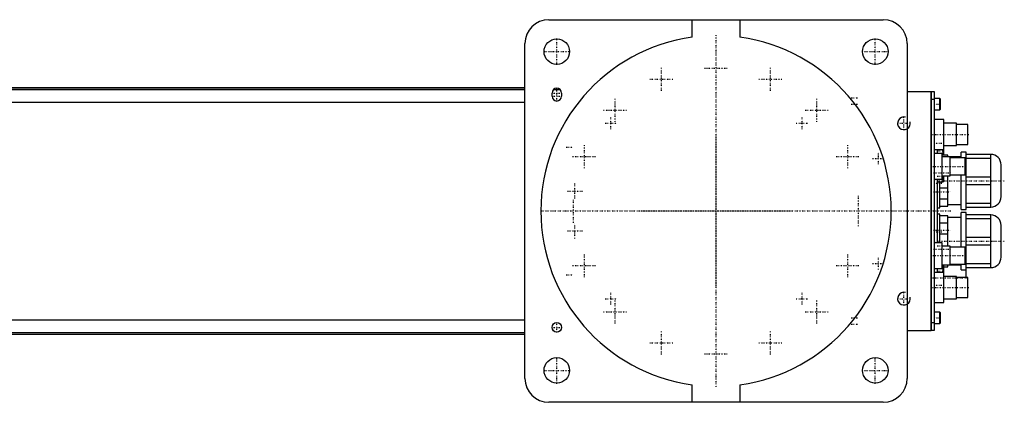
# Model space of a CAD drawing. Extents: x -1056 to 181, y -120 to 120.
# Tile 5 of 5: x -437 to 181, y -120 to 120. Entities that reach past the tile are written whole.
import ezdxf

# ---------------------------------------------------------------- set-up
doc = ezdxf.new("R2010")
doc.units = 0
doc.linetypes.add('CENTER', pattern=[1.5, 0.45, -0.5, 0.05, -0.5])
for name, color, linetype in [('AM_0', 7, 'CONTINUOUS'), ('AM_10', 7, 'CONTINUOUS'), ('AM_7', 7, 'CENTER')]:
    doc.layers.add(name, color=color, linetype=linetype)

msp = doc.modelspace()

# ---------------------------------------------------------------- linework, layer by layer
at = {"layer": 'AM_0', "color": 7, "linetype": 'CONTINUOUS'}
for p, q in [((-105, 120), (105, 120)), ((-15, 108.97), (-15, 120)), ((15, 120), (15, 108.97)), ((-120, -105), (-120, 105)), ((120, 105), (120, -105)), ((-120, 77.32), (-540.79, 77.32)), ((-540.6, 77.28), (-120, 77.28)), ((-536.5, 76.29), (-120, 76.29)), ((-101.93, 76.29), (-98.07, 76.29)), ((120, 75), (135, 75)), ((135, -75), (135, 75)), ((135, 74.95), (135.05, 74.95)), ((135.05, 75), (135.05, -75)), ((135.05, 75), (137, 75)), ((137, 75), (137, -75)), ((-517.3, 68.3), (-120, 68.3)), ((-103, 72), (-103, 74)), ((-97, 74), (-97, 72)), ((135, 69.95), (135.05, 69.95)), ((137, 70), (135.05, 70)), ((140.6, 70.5), (137, 70.5)), ((141, 70.1), (140.6, 70.5)), ((140.6, 63.5), (140.6, 70.5)), ((141, 63.9), (141, 70.1)), ((137, 63.5), (140.6, 63.5)), ((140.6, 63.5), (141, 63.9)), ((143, 57.5), (137, 57.5)), ((143, 35), (143, 57.5)), ((151, 55), (143, 55)), ((151, 41), (151, 55)), ((158, 54.25), (151, 54.25)), ((158, 41.75), (158, 54.25)), ((137, 38.5), (143, 38.5)), ((139, 36), (139, 38.5)), ((142.6, 35), (142.6, 38.5)), ((143, 41), (151, 41)), ((151, 41.75), (158, 41.75)), ((142, 36), (137, 36)), ((142, 20), (142, 36)), ((145.5, 35), (142, 35)), ((154, 34), (142, 34)), ((145.5, 34), (145.5, 35)), ((147, 22), (147, 34)), ((156.5, 33.25), (147, 33.25)), ((157, 37), (154, 37)), ((154, 33.27), (154, 37)), ((156.5, 22.75), (156.5, 33.25)), ((157, 1), (157, 37)), ((172.5, 35.5), (157, 35.5)), ((157, 33.2), (172.5, 33.2)), ((172.5, 2.5), (172.5, 35.5)), ((179, 9), (179, 29)), ((137, 20), (142, 20)), ((139, -20), (139, 20)), ((142, 22), (147, 22)), ((142.6, 18.25), (142.6, 22)), ((142.6, 18.25), (143, 18.65)), ((143, 18.65), (143, 22)), ((145.5, 3), (145.5, 22)), ((147, 22.75), (156.5, 22.75)), ((154, 1), (154, 22.75)), ((172.5, 21.3), (157, 21.3)), ((139, 18.25), (142.6, 18.25)), ((140.5, 2), (140.5, 18.25)), ((140.5, 14.49), (145.5, 14.49)), ((157, 16.7), (172.5, 16.7)), ((145.5, 7.51), (140.5, 7.51)), ((139, 2), (140.5, 2)), ((140.5, 3), (145.5, 3)), ((145.5, 4), (154, 4)), ((154, 1), (157, 1)), ((172.5, 4.8), (157, 4.8)), ((157, 2.5), (172.5, 2.5)), ((140.5, -2), (139, -2)), ((140.5, -20), (140.5, -2)), ((145.5, -3), (140.5, -3)), ((145.5, -22), (145.5, -3)), ((154, -4), (145.5, -4)), ((157, -1), (154, -1)), ((154, -22.75), (154, -1)), ((157, -41.75), (157, -1)), ((172.5, -2.5), (157, -2.5)), ((157, -4.8), (172.5, -4.8)), ((172.5, -35.5), (172.5, -2.5)), ((140.5, -7.51), (145.5, -7.51)), ((179, -29), (179, -9)), ((145.5, -14.49), (140.5, -14.49)), ((172.5, -16.7), (157, -16.7)), ((142, -20), (137, -20)), ((142, -36), (142, -20)), ((147, -22), (142, -22)), ((147, -34), (147, -22)), ((156.5, -22.75), (147, -22.75)), ((156.5, -33.25), (156.5, -22.75)), ((157, -21.3), (172.5, -21.3)), ((137, -36), (142, -36)), ((139, -38.5), (139, -36)), ((154, -34), (142, -34)), ((142.6, -34.17), (142, -34.17)), ((143, -34.57), (142.6, -34.17)), ((142.6, -38.5), (142.6, -34.17)), ((143, -57.5), (143, -34.57)), ((143, -35), (145.5, -35)), ((145.5, -35), (145.5, -34)), ((147, -33.25), (156.5, -33.25)), ((154, -37), (154, -33.27)), ((154, -37), (157, -37)), ((172.5, -33.2), (157, -33.2)), ((157, -35.5), (172.5, -35.5)), ((143, -38.5), (137, -38.5)), ((151, -41), (143, -41)), ((151, -55), (151, -41)), ((158, -41.75), (151, -41.75)), ((158, -54.25), (158, -41.75)), ((143, -55), (151, -55)), ((151, -54.25), (158, -54.25)), ((137, -57.5), (143, -57.5)), ((140.6, -63.5), (137, -63.5)), ((141, -63.9), (140.6, -63.5)), ((140.6, -70.5), (140.6, -63.5)), ((141, -70.1), (141, -63.9)), ((-517.3, -68.3), (-120, -68.3)), ((135, -69.95), (135.05, -69.95)), ((135.05, -70), (137, -70)), ((137, -70.5), (140.6, -70.5)), ((140.6, -70.5), (141, -70.1)), ((-540.79, -77.32), (-120, -77.32)), ((-540.6, -77.28), (-120, -77.28)), ((-536.5, -76.29), (-120, -76.29)), ((120, -75), (135, -75)), ((135, -74.95), (135.05, -74.95)), ((137, -75), (135.05, -75)), ((-15, -120), (-15, -108.97)), ((15, -108.97), (15, -120)), ((105, -120), (-105, -120))]:
    msp.add_line(p, q, dxfattribs=at)
for centre, radius in [((-100, 100), 8), ((100, 100), 8), ((-100, -73), 3), ((-100, -100), 8), ((100, -100), 8)]:
    msp.add_circle(centre, radius, dxfattribs=at)
for centre, radius, start, end in [((-105, 105), 15, 90, 180), ((105, 105), 15, 0, 90), ((0, 0), 110, 97.83748, 262.16252), ((0, 0), 110, 277.83748, 82.16252), ((-100, 74), 3, 0, 180), ((-100, 72), 3, 180, 0), ((172.5, 29), 6.5, 0, 90), ((172.5, 9), 6.5, 270, 0), ((172.5, -9), 6.5, 0, 90), ((172.5, -29), 6.5, 270, 0), ((-105, -105), 15, 180, 270), ((105, -105), 15, 270, 0)]:
    msp.add_arc(centre, radius, start, end, dxfattribs=at)
at = {"layer": 'AM_10', "color": 7, "linetype": 'CONTINUOUS'}
for centre in [(118, 55), (118, -55)]:
    msp.add_arc(centre, 4, 75, 15, dxfattribs=at)
at = {"layer": 'AM_7', "color": 4, "linetype": 'CENTER'}
for p, q in [((-100, 91.6), (-100, 108.4)), ((0, -110.25), (0, 110.25)), ((100, 91.6), (100, 108.4)), ((-108.4, 100), (-91.6, 100)), ((91.6, 100), (108.4, 100)), ((-34.25, 75.34), (-34.25, 90.04)), ((-7.35, 89.5), (7.35, 89.5)), ((34.25, 75.34), (34.25, 90.04)), ((-41.6, 82.69), (-26.9, 82.69)), ((26.9, 82.69), (41.6, 82.69)), ((-100, 68.85), (-100, 77.15)), ((-103.15, 74), (-96.85, 74)), ((-103.15, 72), (-96.85, 72)), ((-63.29, 55.94), (-63.29, 70.64)), ((63.29, 55.94), (63.29, 70.64)), ((84.8, 71), (89.2, 71)), ((-70.64, 63.29), (-55.94, 63.29)), ((55.94, 63.29), (70.64, 63.29)), ((84.8, 67), (89.2, 67)), ((136.8, 67), (141.2, 67)), ((-66, 51.32), (-66, 58.67)), ((54, 51.32), (54, 58.67)), ((118, 50.8), (118, 59.2)), ((-69.67, 55), (-62.33, 55)), ((50.33, 55), (57.67, 55)), ((113.8, 55), (122.2, 55)), ((0, -47.25), (0, 47.25)), ((135.95, 48), (159.05, 48)), ((-94.2, 40), (-89.8, 40)), ((-82.69, 26.9), (-82.69, 41.6)), ((82.69, 26.9), (82.69, 41.6)), ((136.75, 42.5), (142.25, 42.5)), ((138.8, 37.67), (143.2, 37.67)), ((-90.04, 34.25), (-75.34, 34.25)), ((75.34, 34.25), (90.04, 34.25)), ((98.33, 33), (105.67, 33)), ((102, 29.32), (102, 36.67)), ((136.03, 28), (157.47, 28)), ((136.5, 24), (147.5, 24)), ((137, 19), (181, 19)), ((138.8, 21.75), (143.2, 21.75)), ((-93.32, 12.5), (-83.88, 12.5)), ((-88.6, 7.77), (-88.6, 17.22)), ((136.75, 17.4), (142.25, 17.4)), ((-89.5, -7.35), (-89.5, 7.35)), ((89.5, -9.45), (89.5, 9.45)), ((136.5, 12), (147.5, 12)), ((-110.25, 0), (147.5, 0)), ((-47.25, 0), (47.25, 0)), ((-88.6, -17.23), (-88.6, -7.78)), ((136.5, -12), (147.5, -12)), ((-93.32, -12.5), (-83.88, -12.5)), ((136.75, -13.15), (142.25, -13.15)), ((136.5, -24), (147.5, -24)), ((137, -19), (181, -19)), ((138.8, -21.75), (143.2, -21.75)), ((-82.69, -41.6), (-82.69, -26.9)), ((82.69, -41.6), (82.69, -26.9)), ((102, -36.68), (102, -29.33)), ((136.03, -28), (157.47, -28)), ((-90.04, -34.25), (-75.34, -34.25)), ((75.34, -34.25), (90.04, -34.25)), ((98.33, -33), (105.67, -33)), ((-94.2, -40), (-89.8, -40)), ((136, -42), (158, -42)), ((138.8, -37.67), (143.2, -37.67)), ((135.95, -48), (159.05, -48)), ((136.75, -46.45), (142.25, -46.45)), ((-69.67, -55), (-62.33, -55)), ((-66, -58.68), (-66, -51.33)), ((50.33, -55), (57.67, -55)), ((54, -58.68), (54, -51.33)), ((113.8, -55), (122.2, -55)), ((118, -59.2), (118, -50.8)), ((-63.29, -70.64), (-63.29, -55.94)), ((63.29, -70.64), (63.29, -55.94)), ((-70.64, -63.29), (-55.94, -63.29)), ((55.94, -63.29), (70.64, -63.29)), ((84.8, -67), (89.2, -67)), ((136.8, -67), (141.2, -67)), ((-103.15, -73), (-96.85, -73)), ((-100, -76.15), (-100, -69.85)), ((84.8, -71), (89.2, -71)), ((-34.25, -90.04), (-34.25, -75.34)), ((34.25, -90.04), (34.25, -75.34)), ((-41.6, -82.69), (-26.9, -82.69)), ((26.9, -82.69), (41.6, -82.69)), ((-100, -108.4), (-100, -91.6)), ((-7.35, -89.5), (7.35, -89.5)), ((100, -108.4), (100, -91.6)), ((-108.4, -100), (-91.6, -100)), ((91.6, -100), (108.4, -100))]:
    msp.add_line(p, q, dxfattribs=at)

doc.saveas('drawing.dxf')
